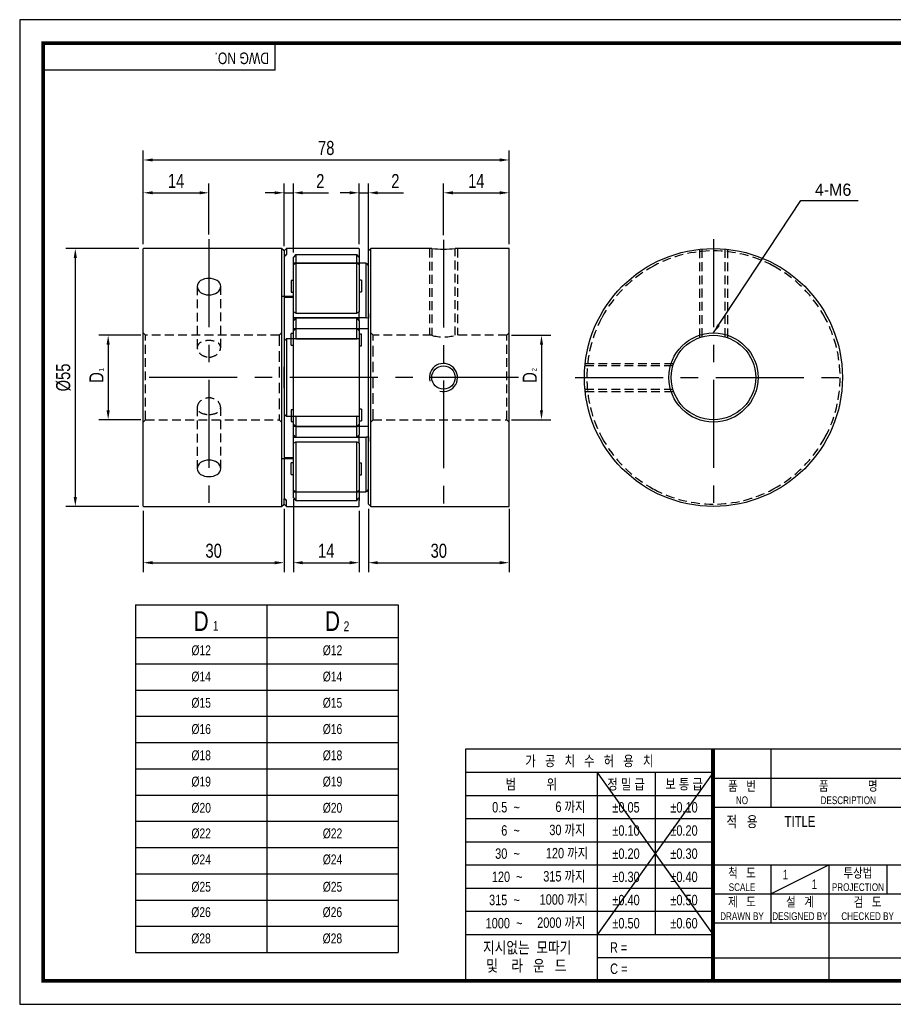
# Model space of a CAD drawing. Header units: millimetres. Extents: x 0 to 297, y 0 to 210.
# Tile 1 of 2: x 0 to 186, y 0 to 210. Entities that reach past the tile are written whole.
import ezdxf
from ezdxf.enums import TextEntityAlignment as Align

# ---------------------------------------------------------------- set-up
doc = ezdxf.new("R2010")
doc.units = ezdxf.units.MM
doc.header["$LTSCALE"] = 15
for name, pattern in [('CENTER', [2, 1.25, -0.25, 0.25, -0.25]), ('CENTER2', [1.125, 0.75, -0.125, 0.125, -0.125]), ('DASHED', [0.75, 0.5, -0.25]), ('HIDDEN', [0.375, 0.25, -0.125]), ('HIDDEN2', [0.1875, 0.125, -0.0625]), ('PHANTOM2', [1.25, 0.625, -0.125, 0.125, -0.125, 0.125, -0.125])]:
    doc.linetypes.add(name, pattern=pattern)
doc.layers.get('0').update_dxf_attribs({"linetype": 'CONTINUOUS'})
doc.layers.get('Defpoints').update_dxf_attribs({"linetype": 'CONTINUOUS'})
for name, color, linetype in [('BM', 2, 'CONTINUOUS'), ('C', 1, 'CENTER2'), ('CT', 1, 'CENTER'), ('D', 7, 'CONTINUOUS'), ('DIM', 7, 'CONTINUOUS'), ('H', 3, 'HIDDEN'), ('HD', 4, 'DASHED'), ('P', 4, 'PHANTOM2')]:
    doc.layers.add(name, color=color, linetype=linetype)
doc.styles.get("Standard").update_dxf_attribs({"font": 'Gulim.ttf', "width": 0.8, "height": 3})
doc.dimstyles.new('LIM', dxfattribs={"dimtxt": 2, "dimasz": 2, "dimexe": 2, "dimexo": 1, "dimgap": 1, "dimtad": 1, "dimdec": 3, "dimzin": 9, "dimdsep": 46, "dimtxsty": 'Standard', "dimcen": 3, "dimclrd": 1, "dimclre": 1, "dimadec": 0, "dimazin": 0, "dimtfac": 1, "dimtdec": 3, "dimtmove": 0, "dimatfit": 3, "dimfxl": 0, "dimtolj": 1, "dimtzin": 0, "dimarcsym": 0})

# ---------------------------------------------------------------- blocks, each defined once
blk = doc.blocks.new('*D22')
at = {"layer": 'Defpoints', "color": 0}
for p in [(40.35, 173.08), (40.35, 163.19), (26.35, 161.14)]:
    blk.add_point(p, dxfattribs=at)
at = {"layer": 'DIM', "color": 1, "lineweight": -2}
for p, q in [((26.35, 162.14), (26.35, 175.08)), ((40.35, 164.19), (40.35, 175.08)), ((28.35, 173.08), (38.35, 173.08))]:
    blk.add_line(p, q, dxfattribs=at)
at = {"layer": 'DIM', "color": 1}
for points in [[(28.35, 173.41), (28.35, 172.75), (26.35, 173.08)], [(38.35, 173.41), (38.35, 172.75), (40.35, 173.08)]]:
    blk.add_solid(points, dxfattribs=at)
at = {"layer": 'DIM', "color": 0, "insert": (33.35, 175.62), "char_height": 3, "attachment_point": 5}
blk.add_mtext('\\A1;14', dxfattribs=at)
blk = doc.blocks.new('*D23')
at = {"layer": 'Defpoints', "color": 0}
for p in [(58.35, 173.08), (56.35, 160.69), (58.35, 159.34)]:
    blk.add_point(p, dxfattribs=at)
at = {"layer": 'DIM', "color": 1, "lineweight": -2}
for p, q in [((56.35, 161.69), (56.35, 175.08)), ((58.35, 160.34), (58.35, 175.08)), ((54.35, 173.08), (52.35, 173.08)), ((56.35, 173.08), (58.35, 173.08)), ((60.35, 173.08), (65.84, 173.08))]:
    blk.add_line(p, q, dxfattribs=at)
at = {"layer": 'DIM', "color": 1}
for points in [[(54.35, 173.41), (54.35, 172.75), (56.35, 173.08)], [(60.35, 173.41), (60.35, 172.75), (58.35, 173.08)]]:
    blk.add_solid(points, dxfattribs=at)
at = {"layer": 'DIM', "color": 0, "insert": (64.09, 175.58), "char_height": 3, "attachment_point": 5}
blk.add_mtext('\\A1;2', dxfattribs=at)
blk = doc.blocks.new('*D24')
at = {"layer": 'Defpoints', "color": 0}
for p in [(74.35, 173.08), (72.35, 161.14), (74.35, 157.53)]:
    blk.add_point(p, dxfattribs=at)
at = {"layer": 'DIM', "color": 1, "lineweight": -2}
for p, q in [((72.35, 162.14), (72.35, 175.08)), ((74.35, 158.53), (74.35, 175.08)), ((70.35, 173.08), (68.35, 173.08)), ((72.35, 173.08), (74.35, 173.08)), ((76.35, 173.08), (81.84, 173.08))]:
    blk.add_line(p, q, dxfattribs=at)
at = {"layer": 'DIM', "color": 1}
for points in [[(70.35, 173.41), (70.35, 172.75), (72.35, 173.08)], [(76.35, 173.41), (76.35, 172.75), (74.35, 173.08)]]:
    blk.add_solid(points, dxfattribs=at)
at = {"layer": 'DIM', "color": 0, "insert": (80.09, 175.58), "char_height": 3, "attachment_point": 5}
blk.add_mtext('\\A1;2', dxfattribs=at)
blk = doc.blocks.new('*D25')
at = {"layer": 'Defpoints', "color": 0}
for p in [(104.35, 173.08), (90.35, 163.07), (104.35, 161.14)]:
    blk.add_point(p, dxfattribs=at)
at = {"layer": 'DIM', "color": 1, "lineweight": -2}
for p, q in [((90.35, 164.07), (90.35, 175.08)), ((104.35, 162.14), (104.35, 175.08)), ((92.35, 173.08), (102.35, 173.08))]:
    blk.add_line(p, q, dxfattribs=at)
at = {"layer": 'DIM', "color": 1}
for points in [[(92.35, 173.41), (92.35, 172.75), (90.35, 173.08)], [(102.35, 173.41), (102.35, 172.75), (104.35, 173.08)]]:
    blk.add_solid(points, dxfattribs=at)
at = {"layer": 'DIM', "color": 0, "insert": (97.35, 175.62), "char_height": 3, "attachment_point": 5}
blk.add_mtext('\\A1;14', dxfattribs=at)
blk = doc.blocks.new('*D26')
at = {"layer": 'Defpoints', "color": 0}
for p in [(104.35, 180.08), (26.35, 161.14), (104.35, 161.14)]:
    blk.add_point(p, dxfattribs=at)
at = {"layer": 'DIM', "color": 1, "lineweight": -2}
for p, q in [((26.35, 162.14), (26.35, 182.08)), ((104.35, 162.14), (104.35, 182.08)), ((28.35, 180.08), (102.35, 180.08))]:
    blk.add_line(p, q, dxfattribs=at)
at = {"layer": 'DIM', "color": 1}
for points in [[(28.35, 180.41), (28.35, 179.75), (26.35, 180.08)], [(102.35, 180.41), (102.35, 179.75), (104.35, 180.08)]]:
    blk.add_solid(points, dxfattribs=at)
at = {"layer": 'DIM', "color": 0, "insert": (65.35, 182.62), "char_height": 3, "attachment_point": 5}
blk.add_mtext('\\A1;78', dxfattribs=at)
blk = doc.blocks.new('*D27')
at = {"layer": 'Defpoints', "color": 0}
for p in [(103.85, 142.69), (103.85, 124.69), (111.24, 124.69)]:
    blk.add_point(p, dxfattribs=at)
at = {"layer": 'DIM', "color": 1, "lineweight": -2}
for p, q in [((104.85, 142.69), (113.24, 142.69)), ((111.24, 140.69), (111.24, 126.69)), ((104.85, 124.69), (113.24, 124.69))]:
    blk.add_line(p, q, dxfattribs=at)
at = {"layer": 'DIM', "color": 1}
for points in [[(110.91, 140.69), (111.57, 140.69), (111.24, 142.69)], [(110.91, 126.69), (111.57, 126.69), (111.24, 124.69)]]:
    blk.add_solid(points, dxfattribs=at)
at = {"layer": 'DIM', "color": 0, "insert": (108.74, 133.69), "char_height": 3, "attachment_point": 5, "rotation": 90}
blk.add_mtext('\\A1;D', dxfattribs=at)
blk = doc.blocks.new('*D28')
at = {"layer": 'Defpoints', "color": 0}
for p in [(26.85, 142.69), (18.86, 124.69), (26.85, 124.69)]:
    blk.add_point(p, dxfattribs=at)
at = {"layer": 'DIM', "color": 1, "lineweight": -2}
for p, q in [((25.85, 142.69), (16.86, 142.69)), ((18.86, 140.69), (18.86, 126.69)), ((25.85, 124.69), (16.86, 124.69))]:
    blk.add_line(p, q, dxfattribs=at)
at = {"layer": 'DIM', "color": 1}
for points in [[(18.52, 140.69), (19.19, 140.69), (18.86, 142.69)], [(18.52, 126.69), (19.19, 126.69), (18.86, 124.69)]]:
    blk.add_solid(points, dxfattribs=at)
at = {"layer": 'DIM', "color": 0, "insert": (16.36, 133.69), "char_height": 3, "attachment_point": 5, "rotation": 90}
blk.add_mtext('\\A1;D', dxfattribs=at)
blk = doc.blocks.new('*D29')
at = {"layer": 'Defpoints', "color": 0}
for p in [(26.4, 161.19), (11.86, 106.19), (26.4, 106.19)]:
    blk.add_point(p, dxfattribs=at)
at = {"layer": 'DIM', "color": 1, "lineweight": -2}
for p, q in [((25.4, 161.19), (9.86, 161.19)), ((11.86, 159.19), (11.86, 108.19)), ((25.4, 106.19), (9.86, 106.19))]:
    blk.add_line(p, q, dxfattribs=at)
at = {"layer": 'DIM', "color": 1}
for points in [[(11.52, 159.19), (12.19, 159.19), (11.86, 161.19)], [(11.52, 108.19), (12.19, 108.19), (11.86, 106.19)]]:
    blk.add_solid(points, dxfattribs=at)
at = {"layer": 'DIM', "color": 0, "insert": (9.32, 133.69), "char_height": 3, "attachment_point": 5, "rotation": 90}
blk.add_mtext('\\A1;%%C55', dxfattribs=at)
blk = doc.blocks.new('*D30')
at = {"layer": 'Defpoints', "color": 0}
for p in [(26.35, 106.24), (56.35, 106.69), (56.35, 94.19)]:
    blk.add_point(p, dxfattribs=at)
at = {"layer": 'DIM', "color": 1, "lineweight": -2}
for p, q in [((26.35, 105.24), (26.35, 92.19)), ((56.35, 105.69), (56.35, 92.19)), ((28.35, 94.19), (54.35, 94.19))]:
    blk.add_line(p, q, dxfattribs=at)
at = {"layer": 'DIM', "color": 1}
for points in [[(28.35, 94.52), (28.35, 93.85), (26.35, 94.19)], [(54.35, 94.52), (54.35, 93.85), (56.35, 94.19)]]:
    blk.add_solid(points, dxfattribs=at)
at = {"layer": 'DIM', "color": 0, "insert": (41.35, 96.72), "char_height": 3, "attachment_point": 5}
blk.add_mtext('\\A1;30', dxfattribs=at)
blk = doc.blocks.new('*D31')
at = {"layer": 'Defpoints', "color": 0}
for p in [(58.35, 108.71), (72.35, 106.24), (72.35, 94.19)]:
    blk.add_point(p, dxfattribs=at)
at = {"layer": 'DIM', "color": 1, "lineweight": -2}
for p, q in [((58.35, 107.71), (58.35, 92.19)), ((72.35, 105.24), (72.35, 92.19)), ((60.35, 94.19), (70.35, 94.19))]:
    blk.add_line(p, q, dxfattribs=at)
at = {"layer": 'DIM', "color": 1}
for points in [[(60.35, 94.52), (60.35, 93.85), (58.35, 94.19)], [(70.35, 94.52), (70.35, 93.85), (72.35, 94.19)]]:
    blk.add_solid(points, dxfattribs=at)
at = {"layer": 'DIM', "color": 0, "insert": (65.35, 96.73), "char_height": 3, "attachment_point": 5}
blk.add_mtext('\\A1;14', dxfattribs=at)
blk = doc.blocks.new('*D32')
at = {"layer": 'Defpoints', "color": 0}
for p in [(74.35, 106.69), (104.35, 106.69), (104.35, 94.19)]:
    blk.add_point(p, dxfattribs=at)
at = {"layer": 'DIM', "color": 1, "lineweight": -2}
for p, q in [((74.35, 105.69), (74.35, 92.19)), ((104.35, 105.69), (104.35, 92.19)), ((76.35, 94.19), (102.35, 94.19))]:
    blk.add_line(p, q, dxfattribs=at)
at = {"layer": 'DIM', "color": 1}
for points in [[(76.35, 94.52), (76.35, 93.85), (74.35, 94.19)], [(102.35, 94.52), (102.35, 93.85), (104.35, 94.19)]]:
    blk.add_solid(points, dxfattribs=at)
at = {"layer": 'DIM', "color": 0, "insert": (89.35, 96.72), "char_height": 3, "attachment_point": 5}
blk.add_mtext('\\A1;30', dxfattribs=at)

msp = doc.modelspace()

# ---------------------------------------------------------------- linework, layer by layer
for p, q in [((54.437, 199.2323), (54.437, 205)), ((54.437, 199.2323), (5, 199.2323)), ((24.6912, 85.2314), (24.6912, 11.0314)), ((24.6912, 85.2314), (80.6912, 85.2314)), ((80.6912, 85.2314), (80.6912, 11.0314)), ((95.0758, 54.437), (95.0758, 5)), ((147.8086, 54.437), (95.0758, 54.437)), ((292, 54.437), (147.8086, 54.437)), ((147.8086, 54.437), (147.8086, 5)), ((160.1679, 54.437), (160.1679, 42.0778)), ((147.8086, 49.4295), (95.0758, 49.4295)), ((147.8086, 49.4295), (123.0901, 14.8235)), ((123.0901, 49.4295), (147.8086, 14.8235)), ((123.0901, 49.4295), (123.0901, 5)), ((135.4493, 49.4295), (135.4493, 14.8235)), ((147.8086, 48.2574), (292, 48.2574)), ((147.8086, 44.4858), (95.0758, 44.4858)), ((147.8086, 42.0778), (292, 42.0778)), ((147.8086, 39.5421), (95.0758, 39.5421)), ((147.8086, 34.5984), (95.0758, 34.5984)), ((147.8086, 29.6547), (95.0758, 29.6547)), ((147.8086, 29.7185), (292, 29.7185)), ((160.1679, 23.5389), (172.5271, 29.7185)), ((160.1679, 29.7185), (160.1679, 17.3593)), ((172.5271, 29.7185), (172.5271, 5)), ((184.8864, 29.7185), (184.8864, 23.5389)), ((147.8086, 24.711), (95.0758, 24.711)), ((147.8086, 23.5389), (221.9642, 23.5389)), ((147.8086, 19.7673), (95.0758, 19.7673)), ((147.8086, 17.3593), (292, 17.3593)), ((147.8086, 14.8235), (95.0758, 14.8235)), ((24.6912, 11.0314), (80.6912, 11.0314)), ((147.8086, 9.8798), (123.0901, 9.8798)), ((147.8086, 9.8798), (221.9642, 9.8798))]:
    msp.add_line(p, q)
at = {"color": 4}
for p, q in [((52.6912, 85.2314), (52.6912, 11.0314)), ((24.6912, 78.2314), (80.6912, 78.2314))]:
    msp.add_line(p, q, dxfattribs=at)
at = {"color": 1}
for p, q in [((24.6912, 72.6314), (80.6912, 72.6314)), ((24.6912, 67.0314), (80.6912, 67.0314)), ((24.6912, 61.4314), (80.6912, 61.4314)), ((24.6912, 55.8314), (80.6912, 55.8314)), ((24.6912, 50.2314), (80.6912, 50.2314)), ((24.6912, 44.6314), (80.6912, 44.6314)), ((24.6912, 39.0314), (80.6912, 39.0314)), ((24.6912, 33.4314), (80.6912, 33.4314)), ((24.6912, 27.8314), (80.6912, 27.8314)), ((24.6912, 22.2314), (80.6912, 22.2314)), ((24.6912, 16.6314), (80.6912, 16.6314))]:
    msp.add_line(p, q, dxfattribs=at)
msp.add_lwpolyline([(297, 210), (0, 210), (0, 0), (297, 0)], close=True)
msp.add_lwpolyline([(292, 205, 0.8, 0.8, 0), (5, 205, 0.8, 0.8, 0), (5, 5, 0.8, 0.8, 0), (292, 5, 0.8, 0.8, 0)], format="xyseb", close=True)
at = {"const_width": 0.824}
msp.add_lwpolyline([(147.8086, 5), (147.8086, 54.437)], dxfattribs=at)
at = {"layer": 'BM', "linetype": 'Continuous'}
for p, q in [((26.3477, 106.2355), (26.3477, 161.1355)), ((55.8477, 161.1855), (26.3977, 161.1855)), ((87.8486, 161.1855), (74.8477, 161.1855)), ((104.2977, 161.1855), (92.8398, 161.1855)), ((104.3477, 106.2355), (104.3477, 161.1355)), ((26.3977, 106.1855), (55.8477, 106.1855)), ((74.8477, 106.1855), (104.2977, 106.1855))]:
    msp.add_line(p, q, dxfattribs=at)
at = {"layer": 'BM'}
for p, q in [((56.3477, 160.6855), (55.8477, 161.1855)), ((55.8477, 161.1855), (55.8477, 106.1855)), ((56.8477, 161.1855), (56.3477, 160.6855)), ((56.3477, 160.6855), (56.3477, 159.5053)), ((56.3477, 159.5053), (56.7777, 159.8612)), ((56.7777, 159.8612), (56.3477, 159.5053)), ((56.8477, 161.1855), (56.8477, 159.9417)), ((72.2977, 161.1855), (56.8477, 161.1855)), ((58.8477, 159.9189), (58.3477, 159.3415)), ((58.8477, 159.9189), (58.8477, 158.0689)), ((58.8477, 159.9189), (71.8477, 159.9189)), ((71.8477, 158.0689), (71.8477, 159.9189)), ((72.3477, 159.3415), (71.8477, 159.9189)), ((72.3477, 161.1355), (72.3477, 159.894)), ((72.3477, 159.894), (72.3477, 159.3551)), ((74.8477, 161.1855), (74.3477, 160.6855)), ((74.3477, 157.5259), (74.3477, 160.6855)), ((74.8477, 106.1855), (74.8477, 161.1855)), ((56.3477, 159.5053), (56.3477, 141.5812)), ((58.3477, 157.9892), (58.3477, 159.3415)), ((58.3477, 157.7756), (58.7971, 158.0392)), ((58.3477, 146.4461), (58.3477, 157.9892)), ((73.8536, 158.0392), (58.3977, 158.0392)), ((58.7971, 158.0392), (58.8477, 158.0689)), ((58.8477, 158.0689), (58.8477, 147.3912)), ((58.8477, 158.0689), (71.8477, 158.0689)), ((71.8477, 147.3912), (71.8477, 158.0689)), ((71.8477, 158.0689), (71.8983, 158.0392)), ((71.8983, 158.0392), (72.3477, 157.7756)), ((72.3477, 159.3415), (72.3477, 158.0392)), ((72.3477, 158.0392), (72.3477, 157.7756)), ((72.3477, 157.7756), (72.3477, 147.7022)), ((73.8477, 146.4694), (73.8477, 158.0335)), ((73.8537, 158.0392), (73.8536, 158.0392)), ((73.9177, 157.9928), (74.3477, 157.5259)), ((74.3477, 146.3598), (74.3477, 157.5259)), ((58.3477, 154.3551), (57.8477, 154.3551)), ((57.8477, 154.3551), (57.8477, 151.8551)), ((72.8477, 154.4254), (72.3477, 154.4254)), ((72.8477, 154.4254), (72.8477, 151.9254)), ((57.8477, 151.8551), (58.3477, 151.8551)), ((72.3477, 151.9254), (72.8477, 151.9254)), ((58.3477, 150.9355), (55.8477, 150.9355)), ((56.3477, 150.7879), (58.3477, 150.7879)), ((58.8477, 147.3912), (58.3477, 147.7022)), ((58.8477, 147.3912), (71.8477, 147.3912)), ((72.3477, 147.7022), (71.8477, 147.3912)), ((72.3477, 145.8992), (72.3477, 147.7022)), ((74.3477, 147.3691), (74.3477, 146.3598)), ((58.3477, 145.8785), (58.3477, 146.4461)), ((58.8477, 146.4017), (58.3477, 145.8785)), ((58.3477, 142.0981), (58.3477, 145.8785)), ((58.8425, 146.3963), (58.3977, 146.3963)), ((71.8529, 146.3963), (58.8425, 146.3963)), ((58.8477, 146.4017), (58.8477, 141.9355)), ((58.8477, 146.4017), (71.8477, 146.4017)), ((71.8477, 141.9355), (71.8477, 146.4017)), ((72.3477, 145.8785), (71.8477, 146.4017)), ((73.9177, 146.3963), (71.8529, 146.3963)), ((72.3477, 145.8785), (72.3477, 142.0981)), ((74.3477, 146.3598), (73.9177, 146.3963)), ((74.3477, 121.0113), (74.3477, 146.3598)), ((58.3477, 143.0789), (57.8477, 143.0789)), ((57.8477, 141.8978), (57.8477, 143.0789)), ((58.3477, 143.7401), (58.8477, 144.1602)), ((58.3977, 144.1695), (72.3477, 144.1695)), ((58.8477, 144.1602), (71.8477, 144.1602)), ((71.8477, 144.1602), (72.3477, 143.7401)), ((72.3477, 144.1695), (74.3477, 144.1695)), ((72.8477, 142.909), (72.3477, 142.909)), ((72.8477, 140.409), (72.8477, 142.909)), ((56.3477, 141.5812), (56.7777, 141.8856)), ((56.3477, 141.5812), (56.3477, 125.7899)), ((72.2977, 141.8978), (56.8122, 141.8978)), ((56.8477, 141.8626), (56.8477, 125.5085)), ((57.8477, 140.5789), (57.8477, 141.8978)), ((58.3477, 141.8978), (58.3477, 142.0981)), ((58.3477, 142.0981), (58.8477, 141.9355)), ((58.3477, 136.4872), (58.3477, 141.8978)), ((58.8477, 141.9355), (58.8477, 141.8978)), ((58.8477, 141.9355), (71.8477, 141.9355)), ((71.8477, 141.9355), (72.3477, 142.0981)), ((71.8477, 141.8978), (71.8477, 141.9355)), ((72.3477, 142.0981), (72.3477, 141.8478)), ((72.3477, 141.8478), (72.3477, 125.5233)), ((57.8477, 140.5789), (58.3477, 140.5789)), ((72.3477, 140.409), (72.8477, 140.409)), ((56.3477, 131.437), (56.3477, 135.9341)), ((58.3477, 130.8839), (58.3477, 136.4872)), ((58.3477, 125.4733), (58.3477, 130.8839)), ((58.3477, 126.7922), (57.8477, 126.7922)), ((57.8477, 126.7922), (57.8477, 125.4733)), ((72.8477, 126.9621), (72.3477, 126.9621)), ((72.8477, 126.9621), (72.8477, 124.4621)), ((56.7777, 125.4855), (56.3477, 125.7899)), ((56.3477, 125.7899), (56.3477, 107.8658)), ((56.3477, 125.7899), (56.7777, 125.4855)), ((56.8122, 125.4733), (56.8126, 125.4733)), ((56.8126, 125.4733), (72.2977, 125.4733)), ((57.8477, 125.4733), (57.8477, 124.2922)), ((57.8477, 124.2922), (58.3477, 124.2922)), ((58.3477, 125.273), (58.3477, 125.4733)), ((58.8477, 125.4355), (58.3477, 125.273)), ((58.3477, 121.4926), (58.3477, 125.273)), ((58.8477, 125.4733), (58.8477, 125.4355)), ((58.8477, 125.4355), (58.8477, 120.9694)), ((58.8477, 125.4355), (71.8477, 125.4355)), ((71.8477, 125.4355), (71.8477, 125.4733)), ((71.8477, 120.9694), (71.8477, 125.4355)), ((72.3477, 125.273), (71.8477, 125.4355)), ((72.3477, 125.5233), (72.3477, 125.273)), ((72.3477, 125.273), (72.3477, 121.4926)), ((72.3477, 124.4621), (72.8477, 124.4621)), ((58.8477, 123.2109), (58.3477, 123.631)), ((72.3477, 123.2016), (58.3977, 123.2016)), ((58.8477, 123.2109), (71.8477, 123.2109)), ((72.3477, 123.631), (71.8477, 123.2109)), ((74.3477, 123.2016), (72.3477, 123.2016)), ((58.3477, 121.4926), (58.8477, 120.9694)), ((58.3477, 120.925), (58.3477, 121.4926)), ((58.3477, 109.3818), (58.3477, 120.925)), ((58.3477, 119.6688), (58.8477, 119.9799)), ((58.3977, 120.9748), (58.8425, 120.9748)), ((58.8425, 120.9748), (71.8529, 120.9748)), ((58.8477, 120.9694), (71.8477, 120.9694)), ((58.8477, 119.9799), (58.8477, 109.3021)), ((58.8477, 119.9799), (71.8477, 119.9799)), ((71.8477, 120.9694), (72.3477, 121.4926)), ((71.8477, 109.3021), (71.8477, 119.9799)), ((71.8477, 119.9799), (72.3477, 119.6688)), ((71.8529, 120.9748), (73.9177, 120.9748)), ((72.3477, 119.6688), (72.3477, 121.4729)), ((73.8477, 109.3376), (73.8477, 120.9017)), ((74.3477, 121.0113), (73.9177, 120.9748)), ((73.9177, 120.9748), (74.3477, 121.0113)), ((74.3477, 109.8452), (74.3477, 121.0113)), ((74.3477, 121.0113), (74.3477, 120.002)), ((72.3477, 119.6688), (72.3477, 109.5955)), ((55.8477, 116.4355), (58.3477, 116.4355)), ((58.3477, 116.5832), (56.3477, 116.5832)), ((58.3477, 115.516), (57.8477, 115.516)), ((57.8477, 113.016), (57.8477, 115.516)), ((72.8477, 115.4456), (72.3477, 115.4456)), ((72.8477, 112.9456), (72.8477, 115.4456)), ((57.8477, 113.016), (58.3477, 113.016)), ((72.3477, 112.9456), (72.8477, 112.9456)), ((58.7971, 109.3318), (58.3477, 109.5955)), ((58.3477, 109.5955), (58.8477, 109.3021)), ((58.3477, 108.0296), (58.3477, 109.3818)), ((58.3977, 109.3318), (73.8537, 109.3318)), ((58.8477, 109.3021), (58.7971, 109.3318)), ((58.8477, 109.3021), (58.8477, 107.4522)), ((58.8477, 109.3021), (71.8477, 109.3021)), ((71.8477, 109.3021), (72.3477, 109.5955)), ((71.8983, 109.3318), (71.8477, 109.3021)), ((71.8477, 107.4522), (71.8477, 109.3021)), ((72.3477, 109.5955), (71.8983, 109.3318)), ((72.3477, 109.5955), (72.3477, 109.3318)), ((72.3477, 109.3318), (72.3477, 108.0296)), ((74.3477, 109.8452), (73.9177, 109.3782)), ((74.3477, 106.6855), (74.3477, 109.8452)), ((56.7777, 107.5099), (56.3477, 107.8658)), ((56.3477, 106.6855), (56.3477, 107.8658)), ((56.3477, 107.8658), (56.7777, 107.5099)), ((56.8477, 106.1855), (56.8477, 107.4294)), ((58.3477, 108.0296), (58.8477, 107.4522)), ((58.8477, 107.4522), (71.8477, 107.4522)), ((71.8477, 107.4522), (72.3477, 108.0296)), ((72.3477, 108.0258), (72.3477, 107.4771)), ((72.3477, 106.2355), (72.3477, 107.4771)), ((55.8477, 106.1855), (56.3477, 106.6855)), ((56.3477, 106.6855), (56.8477, 106.1855)), ((56.8477, 106.1855), (72.2977, 106.1855)), ((74.3477, 106.6855), (74.8477, 106.1855))]:
    msp.add_line(p, q, dxfattribs=at)
at = {"layer": 'BM', "linetype": 'Continuous'}
for centre, radius in [((147.9049, 133.6855), 27.5), ((147.9049, 133.6855), 9.5), ((147.9049, 133.6855), 9), ((90.3477, 133.6855), 2.5)]:
    msp.add_circle(centre, radius, dxfattribs=at)
for centre, radius, start, end in [((26.3977, 161.1355), 0.05, 90, 180), ((90.3477, 188.5664), 27.4948, 264.783095, 275.216906), ((104.2977, 161.1355), 0.05, 0, 90), ((26.3977, 106.2355), 0.05, 180, 270), ((104.2977, 106.2355), 0.05, 270, 0)]:
    msp.add_arc(centre, radius, start, end, dxfattribs=at)
at = {"layer": 'BM'}
for centre, radius, start, end in [((72.2977, 161.1355), 0.05, 0, 90), ((58.3977, 157.9892), 0.05, 90, 180), ((73.9319, 146.4799), 0.0849, 187.132034, 260.341919), ((58.3977, 144.2195), 0.05, 180, 270), ((72.2977, 141.8478), 0.05, 0, 90), ((72.2977, 125.5233), 0.05, 270, 0), ((58.3977, 123.1516), 0.05, 90, 180), ((73.9319, 120.8912), 0.0848, 99.646942, 172.879105), ((58.3977, 109.3818), 0.05, 180, 270), ((72.2977, 106.2355), 0.05, 270, 0)]:
    msp.add_arc(centre, radius, start, end, dxfattribs=at)
at = {"layer": 'BM', "linetype": 'HIDDEN2'}
for start, end in [(117.99651, 152.00349), (207.99651, 242.00349), (297.99651, 332.00349)]:
    msp.add_arc((147.9049, 133.6855), 27, start, end, dxfattribs=at)
at = {"layer": 'BM', "color": 1, "linetype": 'Continuous'}
msp.add_arc((90.3477, 133.6855), 3, 255, 195, dxfattribs=at)
at = {"layer": 'BM'}
for points, knots in [([(56.8477, 159.9417), (56.8477, 159.9404), (56.8471, 159.9385), (56.846, 159.9363), (56.8449, 159.934), (56.8433, 159.9313), (56.8414, 159.9284), (56.8387, 159.9244), (56.8353, 159.9199), (56.8316, 159.9154), (56.8265, 159.9091), (56.8208, 159.9026), (56.8149, 159.8963), (56.8074, 159.8884), (56.7995, 159.8806), (56.7919, 159.8736), (56.7871, 159.8692), (56.7823, 159.865), (56.7777, 159.8612)], [0, 0, 0, 0, 0.10563448, 0.10563448, 0.10563448, 0.2120651, 0.2120651, 0.2120651, 0.36216634, 0.36216634, 0.36216634, 0.57101824, 0.57101824, 0.57101824, 0.83601913, 0.83601913, 0.83601913, 1, 1, 1, 1]), ([(56.7777, 159.8612), (56.7849, 159.8671), (56.7925, 159.874), (56.7999, 159.8812), (56.8075, 159.8885), (56.8152, 159.8965), (56.8223, 159.9044), (56.8271, 159.9098), (56.8317, 159.9153), (56.8356, 159.9205), (56.8386, 159.9243), (56.8413, 159.9281), (56.8434, 159.9315), (56.845, 159.9342), (56.8463, 159.9366), (56.847, 159.9386), (56.8475, 159.9398), (56.8477, 159.9409), (56.8477, 159.9417)], [0, 0, 0, 0, 0.25658965, 0.25658965, 0.25658965, 0.51877531, 0.51877531, 0.51877531, 0.69518095, 0.69518095, 0.69518095, 0.8273582, 0.8273582, 0.8273582, 0.93346363, 0.93346363, 0.93346363, 1, 1, 1, 1]), ([(73.8477, 158.0335), (73.8477, 158.0355), (73.8483, 158.0371), (73.8494, 158.038), (73.8505, 158.0389), (73.8521, 158.0393), (73.854, 158.0392), (73.8567, 158.0391), (73.8601, 158.038), (73.8638, 158.0363), (73.8689, 158.034), (73.8746, 158.0305), (73.8805, 158.0263), (73.888, 158.0209), (73.8959, 158.0143), (73.9035, 158.0071), (73.9083, 158.0026), (73.9131, 157.9978), (73.9177, 157.9928)], [0, 0, 0, 0, 0.10563448, 0.10563448, 0.10563448, 0.2120651, 0.2120651, 0.2120651, 0.36216634, 0.36216634, 0.36216634, 0.57101824, 0.57101824, 0.57101824, 0.83601913, 0.83601913, 0.83601913, 1, 1, 1, 1]), ([(56.7777, 141.8856), (56.7849, 141.8906), (56.7925, 141.8942), (56.7999, 141.8961), (56.8075, 141.898), (56.8152, 141.8983), (56.8223, 141.8966), (56.8271, 141.8955), (56.8317, 141.8934), (56.8356, 141.8902), (56.8386, 141.8877), (56.8413, 141.8846), (56.8434, 141.8808), (56.845, 141.8777), (56.8463, 141.8742), (56.847, 141.8703), (56.8475, 141.8679), (56.8477, 141.8653), (56.8477, 141.8626)], [0, 0, 0, 0, 0.25658965, 0.25658965, 0.25658965, 0.51877531, 0.51877531, 0.51877531, 0.69518095, 0.69518095, 0.69518095, 0.8273582, 0.8273582, 0.8273582, 0.93346363, 0.93346363, 0.93346363, 1, 1, 1, 1]), ([(56.8477, 125.5085), (56.8477, 125.5043), (56.8471, 125.5003), (56.846, 125.4967), (56.8449, 125.4931), (56.8433, 125.4898), (56.8414, 125.4871), (56.8387, 125.4833), (56.8353, 125.4803), (56.8316, 125.4781), (56.8265, 125.4752), (56.8208, 125.4737), (56.8149, 125.4734), (56.8074, 125.473), (56.7995, 125.4745), (56.7919, 125.4777), (56.7871, 125.4796), (56.7823, 125.4822), (56.7777, 125.4855)], [0, 0, 0, 0, 0.10563448, 0.10563448, 0.10563448, 0.2120651, 0.2120651, 0.2120651, 0.36216634, 0.36216634, 0.36216634, 0.57101824, 0.57101824, 0.57101824, 0.83601913, 0.83601913, 0.83601913, 1, 1, 1, 1]), ([(73.9177, 109.3782), (73.9105, 109.3705), (73.9029, 109.3631), (73.8955, 109.3567), (73.8879, 109.3501), (73.8802, 109.3443), (73.8731, 109.3399), (73.8683, 109.3369), (73.8637, 109.3345), (73.8598, 109.3331), (73.8568, 109.3321), (73.8541, 109.3316), (73.852, 109.3319), (73.8504, 109.3322), (73.8491, 109.333), (73.8484, 109.3343), (73.8479, 109.3352), (73.8477, 109.3363), (73.8477, 109.3376)], [0, 0, 0, 0, 0.25658965, 0.25658965, 0.25658965, 0.51877531, 0.51877531, 0.51877531, 0.69518095, 0.69518095, 0.69518095, 0.8273582, 0.8273582, 0.8273582, 0.93346363, 0.93346363, 0.93346363, 1, 1, 1, 1]), ([(56.8477, 107.4294), (56.8477, 107.4307), (56.8471, 107.4326), (56.846, 107.4348), (56.8449, 107.4371), (56.8433, 107.4398), (56.8414, 107.4427), (56.8387, 107.4467), (56.8353, 107.4512), (56.8316, 107.4557), (56.8265, 107.462), (56.8208, 107.4685), (56.8149, 107.4747), (56.8074, 107.4827), (56.7995, 107.4904), (56.7919, 107.4975), (56.7871, 107.5019), (56.7823, 107.5061), (56.7777, 107.5099)], [0, 0, 0, 0, 0.10563448, 0.10563448, 0.10563448, 0.2120651, 0.2120651, 0.2120651, 0.36216634, 0.36216634, 0.36216634, 0.57101824, 0.57101824, 0.57101824, 0.83601913, 0.83601913, 0.83601913, 1, 1, 1, 1]), ([(56.7777, 107.5099), (56.7849, 107.504), (56.7925, 107.4971), (56.7999, 107.4899), (56.8075, 107.4826), (56.8152, 107.4746), (56.8223, 107.4666), (56.8271, 107.4613), (56.8317, 107.4558), (56.8356, 107.4506), (56.8386, 107.4467), (56.8413, 107.443), (56.8434, 107.4396), (56.845, 107.4369), (56.8463, 107.4345), (56.847, 107.4325), (56.8475, 107.4313), (56.8477, 107.4302), (56.8477, 107.4294)], [0, 0, 0, 0, 0.25658965, 0.25658965, 0.25658965, 0.51877531, 0.51877531, 0.51877531, 0.69518095, 0.69518095, 0.69518095, 0.8273582, 0.8273582, 0.8273582, 0.93346363, 0.93346363, 0.93346363, 1, 1, 1, 1])]:
    msp.add_open_spline(points, degree=3, knots=knots, dxfattribs=at)
at = {"layer": 'BM', "linetype": 'Continuous'}
for points in [[(40.3477, 151.2827), (39.6867, 151.2827), (39.0407, 151.4939), (38.1188, 152.1879), (37.8481, 152.6686), (37.8473, 153.5914), (38.1126, 154.0313), (39.0457, 154.6492), (39.694, 154.8181), (40.9995, 154.8184), (41.6524, 154.6465), (42.5752, 154.0373), (42.8471, 153.5996), (42.8483, 152.6657), (42.5776, 152.1891), (41.6561, 151.4945), (41.0087, 151.2827), (40.3477, 151.2827)], [(40.3477, 112.5529), (39.6867, 112.5529), (39.0407, 112.7254), (38.1188, 113.3355), (37.8481, 113.7778), (37.8473, 114.7005), (38.1126, 115.1783), (39.0457, 115.8812), (39.694, 116.0882), (40.9995, 116.0886), (41.6524, 115.8782), (42.5752, 115.185), (42.8471, 114.7088), (42.8483, 113.7748), (42.5776, 113.3366), (41.6561, 112.7259), (41.0087, 112.5529), (40.3477, 112.5529)]]:
    msp.add_open_spline(points, degree=3, knots=[0, 0, 0, 0, 0.125, 0.125, 0.25, 0.25, 0.375, 0.375, 0.5, 0.5, 0.625, 0.625, 0.75, 0.75, 0.875, 0.875, 1, 1, 1, 1], dxfattribs=at)
at = {"layer": 'C'}
msp.add_line((147.8086, 49.4295), (147.8086, 49.3961), dxfattribs=at)
at = {"layer": 'CT'}
for p, q in [((40.3477, 163.1855), (40.3477, 104.1855)), ((90.3477, 163.0716), (90.3477, 104.1855)), ((147.9049, 163.1855), (147.9049, 104.1855)), ((106.3477, 133.6855), (24.3477, 133.6855)), ((118.4049, 133.6855), (177.4049, 133.6855))]:
    msp.add_line(p, q, dxfattribs=at)
at = {"layer": 'H'}
msp.add_line((147.8086, 49.3128), (147.8086, 49.2711), dxfattribs=at)
at = {"layer": 'HD', "color": 1, "linetype": 'HIDDEN2'}
for p, q in [((87.3477, 161.1855), (87.3477, 142.6855)), ((93.3477, 161.1855), (93.3477, 142.6855)), ((144.9049, 161.0214), (144.9049, 142.1708)), ((150.9049, 161.0214), (150.9049, 142.1708)), ((120.569, 136.6855), (139.4196, 136.6855)), ((120.569, 130.6855), (139.4196, 130.6855))]:
    msp.add_line(p, q, dxfattribs=at)
at = {"layer": 'HD', "linetype": 'HIDDEN2'}
for p, q in [((87.8477, 161.1855), (87.8477, 142.6835)), ((92.8477, 142.6831), (92.8477, 161.1848)), ((145.4049, 161.0724), (145.4049, 142.3327)), ((150.4049, 142.3314), (150.4049, 161.0717)), ((37.8477, 153.1305), (37.8477, 140.0478)), ((42.8477, 140.0481), (42.8477, 153.1309)), ((26.8477, 142.6855), (26.3477, 143.1855)), ((104.3477, 143.1855), (103.8477, 142.6855)), ((26.8477, 124.6855), (26.8477, 142.6855)), ((55.3477, 142.6855), (26.8477, 142.6855)), ((87.8549, 142.6855), (75.3477, 142.6855)), ((103.8477, 142.6855), (92.839, 142.6855)), ((103.8477, 124.6855), (103.8477, 142.6855)), ((139.2591, 136.1855), (120.5188, 136.1855)), ((120.518, 131.1855), (139.2578, 131.1855)), ((37.8477, 127.3233), (37.8477, 114.2406)), ((42.8477, 114.2402), (42.8477, 127.323)), ((26.3477, 124.1855), (26.8477, 124.6855)), ((26.8477, 124.6855), (55.3477, 124.6855)), ((75.3477, 124.6855), (103.8477, 124.6855)), ((103.8477, 124.6855), (104.3477, 124.1855))]:
    msp.add_line(p, q, dxfattribs=at)
at = {"layer": 'HD', "ltscale": 0.3}
for p, q in [((55.8477, 143.1855), (55.3477, 142.6855)), ((75.3477, 142.6855), (74.8477, 143.1855)), ((55.3477, 142.6855), (55.3477, 124.6855)), ((75.3477, 124.6855), (75.3477, 142.6855)), ((55.3477, 124.6855), (55.8477, 124.1855)), ((74.8477, 124.1855), (75.3477, 124.6855))]:
    msp.add_line(p, q, dxfattribs=at)
at = {"layer": 'HD', "linetype": 'HIDDEN2'}
for centre, radius, start, end in [((147.9049, 133.6855), 27, 62.00349, 117.99651), ((147.9049, 133.6855), 27, 117.99651, 152.00349), ((147.9049, 133.6855), 27, 27.99651, 62.00349), ((147.9049, 133.6855), 27, 27.99651, 62.00349), ((147.9049, 133.6855), 27, 152.00349, 207.99651), ((147.9049, 133.6855), 27, 332.00349, 27.99651), ((90.3477, 151.3125), 8.9819, 253.838954, 286.161044), ((147.9049, 133.6855), 27, 207.99651, 242.00349), ((147.9049, 133.6855), 27, 297.99651, 332.00349), ((147.9049, 133.6855), 27, 242.00349, 297.99651)]:
    msp.add_arc(centre, radius, start, end, dxfattribs=at)
for points in [[(40.3477, 138.0313), (39.6835, 138.0313), (39.0384, 138.2863), (38.1211, 139.0651), (37.8481, 139.5845), (37.8473, 140.5122), (38.1178, 140.9143), (39.0424, 141.437), (39.6921, 141.5667), (41.0012, 141.567), (41.6527, 141.4368), (42.5758, 140.9157), (42.8474, 140.5164), (42.848, 139.584), (42.5747, 139.0656), (41.6579, 138.2869), (41.0119, 138.0313), (40.3477, 138.0313)], [(40.3477, 125.8043), (39.6835, 125.8043), (39.0384, 125.9362), (38.1211, 126.4551), (37.8481, 126.8568), (37.8473, 127.7841), (38.1178, 128.3034), (39.0424, 129.088), (39.6921, 129.3395), (41.0012, 129.3401), (41.6527, 129.0879), (42.5758, 128.3054), (42.8474, 127.7886), (42.848, 126.856), (42.5747, 126.4555), (41.6579, 125.9366), (41.0119, 125.8043), (40.3477, 125.8043)]]:
    msp.add_open_spline(points, degree=3, knots=[0, 0, 0, 0, 0.125, 0.125, 0.25, 0.25, 0.375, 0.375, 0.5, 0.5, 0.625, 0.625, 0.75, 0.75, 0.875, 0.875, 1, 1, 1, 1], dxfattribs=at)
at = {"layer": 'P'}
msp.add_line((147.8086, 49.221), (147.8086, 49.1627), dxfattribs=at)

# ---------------------------------------------------------------- texts
at = {"color": 0}
for s, insert, char_height, width, attachment_point in [('D', (38.6912, 81.7314), 4.2, 28, 5), ('D', (66.6912, 81.7314), 4.2, 28, 5), ('1', (41.1871, 81.7562), 2.1, 6.3, 1), ('2', (69.0574, 81.6758), 2.1, 3.36, 1), ('%%c12', (38.6912, 75.4683), 2.1, 28, 5), ('%%c12', (66.6912, 75.4683), 2.1, 28, 5), ('%%c14', (38.6912, 69.8683), 2.1, 28, 5), ('%%c14', (66.6912, 69.8683), 2.1, 28, 5), ('%%c15', (38.6912, 64.2683), 2.1, 28, 5), ('%%c15', (66.6912, 64.2683), 2.1, 28, 5), ('%%c16', (38.6912, 58.6683), 2.1, 28, 5), ('%%c16', (66.6912, 58.6683), 2.1, 28, 5), ('%%c18', (38.6912, 53.0683), 2.1, 28, 5), ('%%c18', (66.6912, 53.0683), 2.1, 28, 5), ('%%c19', (38.6912, 47.4683), 2.1, 28, 5), ('%%c19', (66.6912, 47.4683), 2.1, 28, 5), ('%%c20', (38.6912, 41.8683), 2.1, 28, 5), ('%%c20', (66.6912, 41.8683), 2.1, 28, 5), ('%%C22', (38.6912, 36.41), 2.1, 28, 5), ('%%C22', (66.6912, 36.41), 2.1, 28, 5), ('%%C24', (38.6912, 30.8622), 2.1, 28, 5), ('%%C24', (66.6912, 30.8622), 2.1, 28, 5), ('%%c25', (38.6912, 25.0281), 2.1, 28, 5), ('%%c25', (66.6912, 25.0281), 2.1, 28, 5), ('%%c26', (38.6626, 19.6174), 2.1, 28, 5), ('%%c26', (66.6626, 19.6174), 2.1, 28, 5), ('%%c28', (38.6626, 14.0174), 2.1, 28, 5), ('%%c28', (66.6626, 14.0174), 2.1, 28, 5)]:
    msp.add_mtext(s, dxfattribs=dict(at, insert=insert, char_height=char_height, width=width, attachment_point=attachment_point))
at = {"layer": 'D', "width": 0.8}
msp.add_text('DWG NO.', height=2.47185, rotation=180, dxfattribs=at).set_placement((53.1681, 203.0007))
for s, height, p in [('가   공   치   수   허   용   치', 2.224667, (121.4422, 51.9333)), ('범          위', 2.224667, (109.0829, 46.9576)), ('정 밀 급', 2.22467, (129.2697, 46.9576)), ('보 통 급', 2.22467, (141.629, 46.9576)), ('품   번', 2.05988, (153.9882, 46.6095)), ('품              명', 2.059877, (176.6469, 46.6095)), ('NO', 1.6479, (153.9882, 43.5197)), ('DESCRIPTION', 1.647902, (176.6469, 43.5197)), ('%%p0.05', 2.22467, (129.2697, 42.0139)), ('%%p0.10', 2.22467, (141.629, 42.0139)), ('적   용', 2.30706, (153.9882, 38.988)), ('TITLE', 2.30706, (166.3475, 38.988)), ('%%p0.10', 2.22467, (129.2697, 37.0702)), ('%%p0.20', 2.22467, (141.629, 37.0702)), ('%%p0.20', 2.22467, (129.2697, 32.1265)), ('%%p0.30', 2.22467, (141.629, 32.1265)), ('척   도', 2.05988, (153.9882, 28.0706)), ('투상법', 2.05988, (178.7068, 28.0706)), ('%%p0.30', 2.22467, (129.2697, 27.1828)), ('%%p0.40', 2.22467, (141.629, 27.1828)), ('1', 2.0599, (163.2577, 27.6586)), ('SCALE', 1.6479, (153.9882, 24.9808)), ('1', 2.0599, (169.4373, 25.5988)), ('PROJECTION', 1.6479, (178.7068, 24.9808)), ('%%p0.40', 2.22467, (129.2697, 22.2391)), ('%%p0.50', 2.22467, (141.629, 22.2391)), ('제   도', 2.05988, (153.9882, 21.891)), ('설   계', 2.05988, (166.3475, 21.891)), ('검   도', 2.05988, (180.7666, 21.891)), ('%%p0.50', 2.22467, (129.2697, 17.2954)), ('%%p0.60', 2.22467, (141.629, 17.2954))]:
    msp.add_text(s, height=height, dxfattribs=at).set_placement(p, align=Align.MIDDLE)
for s, height, p in [('DRAWN BY', 1.6479, (153.9882, 17.9772)), ('DESIGNED BY', 1.647902, (166.3475, 17.9772)), ('CHECKED BY', 1.6479, (180.7666, 17.9772))]:
    msp.add_text(s, height=height, dxfattribs=at).set_placement(p, align=Align.CENTER)
at = {"layer": 'D', "linetype": 'ByBlock', "width": 0.8}
for s, height, p in [('지시없는  모따기', 2.47185, (98.783, 10.8675)), ('및    라   운   드', 2.471852, (99.4623, 6.9968))]:
    msp.add_text(s, height=height, dxfattribs=at).set_placement(p)
at = {"layer": 'D', "width": 0.8}
for s, p in [('R = ', (125.8389, 10.9999)), ('C = ', (125.878, 6.4776))]:
    msp.add_text(s, height=2.22467, dxfattribs=at).set_placement(p)
at = {"layer": 'D', "char_height": 2.22467, "attachment_point": 6}
for s, insert, width in [('0.5  ~', (106.6111, 42.0139), 8.231062), ('6 까지', (120.6182, 42.0139), 9.803532), ('6  ~', (106.6111, 37.0702), 8.231022), ('30 까지', (120.6182, 37.0702), 9.803491), ('120 까지', (121.1758, 32.1265), 12.652424), ('30  ~', (106.6111, 32.1265), 8.231022), ('120  ~', (107.1976, 27.1828), 8.937991), ('315 까지', (120.6182, 27.1828), 12.097781), ('315  ~', (106.6111, 22.2391), 9.885083), ('1000 까지', (121.1426, 22.2391), 13.382285), ('2000 까지', (120.6182, 17.2954), 12.974319), ('1000  ~', (107.1704, 17.2954), 14.528725)]:
    msp.add_mtext(s, dxfattribs=dict(at, insert=insert, width=width))
at = {"layer": 'DIM'}
msp.add_text('4-M6', height=2.6, dxfattribs=at).set_placement((169.5414, 172.4424))
at = {"layer": 'DIM', "char_height": 1, "attachment_point": 1, "rotation": 90}
for s, insert, width in [('1', (16.8899, 134.9729), 18.8), ('2', (109.1957, 134.9775), 16.8)]:
    msp.add_mtext(s, dxfattribs=dict(at, insert=insert, width=width))

# ---------------------------------------------------------------- dimensions: what is measured, and where the dimension line sits
at = {"layer": 'DIM'}
for base, p1, p2, picture, middle in [((104.3477, 180.0785), (26.3477, 161.1355), (104.3477, 161.1355), '*D26', (65.3477, 182.6184)), ((40.3477, 173.0785), (26.3477, 161.1355), (40.3477, 163.1855), '*D22', (33.3477, 175.6204)), ((58.3477, 173.0785), (56.3477, 160.6855), (58.3477, 159.3415), '*D23', (64.0939, 175.5825)), ((74.3477, 173.0785), (72.3477, 161.1355), (74.3477, 157.5259), '*D24', (80.0939, 175.5825)), ((104.3477, 173.0785), (90.3477, 163.0716), (104.3477, 161.1355), '*D25', (97.3477, 175.6204)), ((72.3477, 94.1855), (58.3477, 108.7057), (72.3477, 106.2355), '*D31', (65.3477, 96.7275)), ((56.3477, 94.1855), (26.3477, 106.2355), (56.3477, 106.6855), '*D30', (41.3477, 96.7235)), ((104.3477, 94.1855), (74.3477, 106.6855), (104.3477, 106.6855), '*D32', (89.3477, 96.7235))]:
    dim = msp.add_linear_dim(base=base, p1=p1, p2=p2, dimstyle='LIM', dxfattribs=at)
    dim.commit()
    dim.dimension.update_dxf_attribs({"geometry": picture, "text_midpoint": middle})
for base, p1, p2, text, picture, middle in [((11.8576, 106.1855), (26.3977, 161.1855), (26.3977, 106.1855), '%%C<>', '*D29', (9.3216, 133.6855)), ((18.8576, 124.6855), (26.8477, 142.6855), (26.8477, 124.6855), 'D', '*D28', (16.3556, 133.6855)), ((111.2415, 124.6855), (103.8477, 142.6855), (103.8477, 124.6855), 'D', '*D27', (108.7395, 133.6855))]:
    dim = msp.add_linear_dim(base=base, p1=p1, p2=p2, angle=90, text=text, dimstyle='LIM', dxfattribs=at)
    dim.commit()
    dim.dimension.update_dxf_attribs({"geometry": picture, "text_midpoint": middle})

# ---------------------------------------------------------------- leaders
msp.add_leader([(147.9049, 143.1855), (166.5498, 171.4132), (178.7716, 171.4088)], dimstyle='LIM', override={"dimgap": 1, "dimtad": 0}, dxfattribs=at)

doc.saveas('drawing.dxf')
